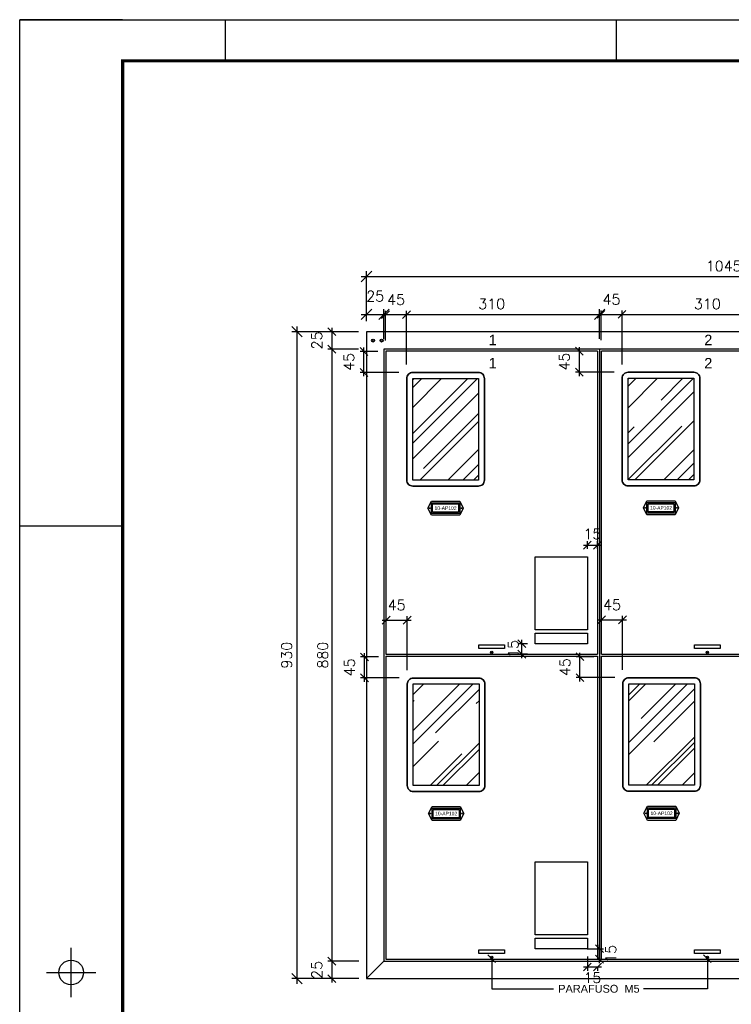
# Paper-space layout '004.DetalheDoQuadroDeMedição.R00' of a CAD drawing. Header units: millimetres. Extents: x -8768 to 2147, y 15 to 4218.
# Tile 2 of 8: x 1447 to 1620, y 196 to 435. Entities that reach past the tile are written whole.
import ezdxf
from ezdxf.enums import TextEntityAlignment as Align

# ---------------------------------------------------------------- set-up
doc = ezdxf.new("R2010")
doc.units = ezdxf.units.MM
doc.header["$LTSCALE"] = 0.5
for name, color, linetype in [('_EL-TEXTO', 1, 'Continuous'), ('_EL-TR-01', 1, 'Continuous'), ('_EL-TR-08', 8, 'Continuous'), ('BARRAMENTO', 8, 'Continuous'), ('COTAS', 6, 'Continuous'), ('EL_Pranchas', 7, 'Continuous'), ('EXISTENTE', 7, 'Continuous'), ('EXP_Pranchas', 7, 'Continuous')]:
    doc.layers.add(name, color=color, linetype=linetype)
doc.styles.add('Romans_TXT', font='romans.shx')
doc.styles.get("Standard").update_dxf_attribs({"font": 'arial.ttf'})
doc.styles.add('style1', font='GOTHIC.TTF')
doc.dimstyles.new('CLEMAR - 1-100', dxfattribs={"dimtxt": 15, "dimasz": 15, "dimexe": 7.5, "dimexo": 15, "dimgap": 7.5, "dimtad": 1, "dimdec": 0, "dimtxsty": 'Romans_TXT', "dimblk": 'OBLIQUE', "dimcen": 0, "dimdle": 7.5, "dimclrd": 8, "dimclre": 8, "dimclrt": 1, "dimadec": 0, "dimazin": 0, "dimtfac": 1, "dimtdec": 0, "dimtmove": 2, "dimatfit": 3, "dimldrblk": 'OBLIQUE', "dimfxl": 7.5, "dimarcsym": 0})
doc.dimstyles.new('CLEMAR - 1-75', dxfattribs={"dimtxt": 11.25, "dimasz": 11.25, "dimexe": 5.625, "dimexo": 11.25, "dimgap": 5.625, "dimtad": 1, "dimdec": 0, "dimdsep": 46, "dimtxsty": 'Romans_TXT', "dimblk1": 'OBLIQUE', "dimblk2": 'OBLIQUE', "dimsah": 1, "dimcen": 0.25, "dimdle": 5.625, "dimclrd": 8, "dimclre": 8, "dimclrt": 1, "dimadec": 0, "dimazin": 0, "dimtfac": 0.1, "dimtdec": 0, "dimtmove": 2, "dimatfit": 3, "dimldrblk": 'OBLIQUE', "dimfxl": 16, "dimtolj": 1, "dimtzin": 0, "dimarcsym": 0})

# ---------------------------------------------------------------- blocks, each defined once
blk = doc.blocks.new('*U881')
at = {"layer": 'EXP_Pranchas'}
for p, q in [((-675, 420), (-700, 420)), ((-650, 410), (-650, 420)), ((-555, 410), (-555, 420)), ((-700, 297), (-675, 297)), ((-687.5, 182.5), (-687.5, 194.5)), ((-693.5, 188.5), (-681.5, 188.5))]:
    blk.add_line(p, q, dxfattribs=at)
blk.add_lwpolyline([(0, 0), (-700, 0), (-700, 420), (0, 420)], close=True, dxfattribs=at)
at = {"layer": 'EXP_Pranchas', "const_width": 0.8}
blk.add_lwpolyline([(-675, 10), (-10, 10), (-10, 410), (-675, 410)], close=True, dxfattribs=at)
at = {"layer": 'EXP_Pranchas'}
blk.add_circle((-687.5, 188.5), 3, dxfattribs=at)
blk = doc.blocks.new('_Oblique')
at = {"color": 0, "linetype": 'ByBlock', "lineweight": -2}
blk.add_line((-0.5, -0.5), (0.5, 0.5), dxfattribs=at)
blk = doc.blocks.new('*D926')
at = {"layer": 'COTAS', "color": 8, "lineweight": -2, "transparency": 16777216}
for p, q in [((-35.5, 981.4), (1074.5, 981.4)), ((-28, 917), (-28, 988.9)), ((1067, 917), (1067, 988.9))]:
    blk.add_line(p, q, dxfattribs=at)
at = {"layer": 'Defpoints', "color": 0, "transparency": 16777216}
for p in [(1067, 981.4), (-28, 902), (1067, 902)]:
    blk.add_point(p, dxfattribs=at)
at = {"layer": 'COTAS', "color": 8, "lineweight": -2, "transparency": 16777216, "xscale": 15, "yscale": 15, "zscale": 15, "rotation": 180}
blk.add_blockref('_Oblique', (-28, 981.4), dxfattribs=at)
at = {"layer": 'COTAS', "color": 8, "lineweight": -2, "transparency": 16777216, "xscale": 15, "yscale": 15, "zscale": 15}
blk.add_blockref('_Oblique', (1067, 981.4), dxfattribs=at)
at = {"layer": 'COTAS', "color": 244, "transparency": 16777216, "insert": (519.5, 996.4), "char_height": 15, "attachment_point": 5, "style": 'Romans_TXT'}
blk.add_mtext('1045-1195', dxfattribs=at)
blk = doc.blocks.new('*D927')
at = {"layer": 'COTAS', "color": 8, "lineweight": -2, "transparency": 16777216}
for p, q in [((307, 892), (307, 934.5)), ((617, 892), (617, 934.5)), ((299.5, 927), (624.5, 927))]:
    blk.add_line(p, q, dxfattribs=at)
at = {"layer": 'Defpoints', "color": 0, "transparency": 16777216}
for p in [(617, 927), (307, 877), (617, 877)]:
    blk.add_point(p, dxfattribs=at)
at = {"layer": 'COTAS', "color": 8, "lineweight": -2, "transparency": 16777216, "xscale": 15, "yscale": 15, "zscale": 15, "rotation": 180}
blk.add_blockref('_Oblique', (307, 927), dxfattribs=at)
at = {"layer": 'COTAS', "color": 8, "lineweight": -2, "transparency": 16777216, "xscale": 15, "yscale": 15, "zscale": 15}
blk.add_blockref('_Oblique', (617, 927), dxfattribs=at)
at = {"layer": 'COTAS', "color": 244, "transparency": 16777216, "insert": (462, 942), "char_height": 15, "attachment_point": 5, "style": 'Romans_TXT'}
blk.add_mtext('310', dxfattribs=at)
blk = doc.blocks.new('*D930')
at = {"layer": 'COTAS', "color": 8, "lineweight": -2, "transparency": 16777216}
for p, q in [((-28, 917), (-28, 934.5)), ((-3, 892), (-3, 934.5)), ((-35.5, 927), (4.5, 927))]:
    blk.add_line(p, q, dxfattribs=at)
at = {"layer": 'Defpoints', "color": 0, "transparency": 16777216}
for p in [(-3, 927), (-28, 902), (-3, 877)]:
    blk.add_point(p, dxfattribs=at)
at = {"layer": 'COTAS', "color": 8, "lineweight": -2, "transparency": 16777216, "xscale": 15, "yscale": 15, "zscale": 15, "rotation": 180}
blk.add_blockref('_Oblique', (-28, 927), dxfattribs=at)
at = {"layer": 'COTAS', "color": 8, "lineweight": -2, "transparency": 16777216, "xscale": 15, "yscale": 15, "zscale": 15}
blk.add_blockref('_Oblique', (-3, 927), dxfattribs=at)
at = {"layer": 'COTAS', "color": 244, "transparency": 16777216, "insert": (-15.5, 953.2), "char_height": 15, "attachment_point": 5, "style": 'Romans_TXT'}
blk.add_mtext('25', dxfattribs=at)
blk = doc.blocks.new('*D931')
at = {"layer": 'COTAS', "color": 8, "lineweight": -2, "transparency": 16777216}
for p, q in [((-3, 892), (-3, 934.5)), ((307, 892), (307, 934.5)), ((-10.5, 927), (314.5, 927))]:
    blk.add_line(p, q, dxfattribs=at)
at = {"layer": 'Defpoints', "color": 0, "transparency": 16777216}
for p in [(307, 927), (-3, 877), (307, 877)]:
    blk.add_point(p, dxfattribs=at)
at = {"layer": 'COTAS', "color": 8, "lineweight": -2, "transparency": 16777216, "xscale": 15, "yscale": 15, "zscale": 15, "rotation": 180}
blk.add_blockref('_Oblique', (-3, 927), dxfattribs=at)
at = {"layer": 'COTAS', "color": 8, "lineweight": -2, "transparency": 16777216, "xscale": 15, "yscale": 15, "zscale": 15}
blk.add_blockref('_Oblique', (307, 927), dxfattribs=at)
at = {"layer": 'COTAS', "color": 244, "transparency": 16777216, "insert": (152, 942), "char_height": 15, "attachment_point": 5, "style": 'Romans_TXT'}
blk.add_mtext('310', dxfattribs=at)
blk = doc.blocks.new('*D932')
at = {"layer": 'COTAS', "color": 8, "lineweight": -2, "transparency": 16777216}
for p, q in [((-77.8, 907.6), (-77.8, 871.4)), ((-39.3, 902), (-83.4, 902)), ((-39.3, 877), (-83.4, 877))]:
    blk.add_line(p, q, dxfattribs=at)
at = {"layer": 'Defpoints', "color": 0, "transparency": 16777216}
for p in [(-28, 902), (-77.8, 877), (-28, 877)]:
    blk.add_point(p, dxfattribs=at)
at = {"layer": 'COTAS', "color": 8, "lineweight": -2, "transparency": 16777216, "xscale": 11.25, "yscale": 11.25, "zscale": 11.25}
for p, rotation in [((-77.8, 902), 90), ((-77.8, 877), 270)]:
    blk.add_blockref('_Oblique', p, dxfattribs=dict(at, rotation=rotation))
at = {"layer": 'COTAS', "color": 244, "transparency": 16777216, "insert": (-99.4, 889.5), "char_height": 15, "attachment_point": 5, "rotation": 90, "style": 'Romans_TXT'}
blk.add_mtext('\\A1;25', dxfattribs=at)
blk = doc.blocks.new('*D890')
at = {"layer": 'COTAS', "color": 8, "lineweight": -2, "transparency": 16777216}
for p, q in [((27673.5, 11611.2), (27629.3, 11611.2)), ((27634.9, 11616.8), (27634.9, 11580.6)), ((27673.5, 11586.2), (27629.3, 11586.2))]:
    blk.add_line(p, q, dxfattribs=at)
at = {"layer": 'Defpoints', "color": 0, "lineweight": 30, "transparency": 16777216}
for p in [(27684.7, 11611.2), (27634.9, 11586.2), (27684.7, 11586.2)]:
    blk.add_point(p, dxfattribs=at)
at = {"layer": 'COTAS', "color": 8, "lineweight": -2, "transparency": 16777216, "xscale": 11.25, "yscale": 11.25, "zscale": 11.25}
for p, rotation in [((27634.9, 11611.2), 90), ((27634.9, 11586.2), 270)]:
    blk.add_blockref('_Oblique', p, dxfattribs=dict(at, rotation=rotation))
at = {"layer": 'COTAS', "color": 244, "transparency": 16777216, "insert": (27613.3, 11598.7), "char_height": 15, "attachment_point": 5, "rotation": 90, "style": 'Romans_TXT'}
blk.add_mtext('\\A1;25', dxfattribs=at)
blk = doc.blocks.new('*D891')
at = {"layer": 'COTAS', "color": 8, "lineweight": -2, "transparency": 16777216}
for p, q in [((27669.7, 12516.2), (27577.4, 12516.2)), ((27584.9, 11578.7), (27584.9, 12523.7)), ((27669.7, 11586.2), (27577.4, 11586.2))]:
    blk.add_line(p, q, dxfattribs=at)
at = {"layer": 'Defpoints', "color": 0, "lineweight": 30, "transparency": 16777216}
for p in [(27584.9, 12516.2), (27684.7, 12516.2), (27684.7, 11586.2)]:
    blk.add_point(p, dxfattribs=at)
at = {"layer": 'COTAS', "color": 8, "lineweight": -2, "transparency": 16777216, "xscale": 15, "yscale": 15, "zscale": 15}
for p, rotation in [((27584.9, 12516.2), 90), ((27584.9, 11586.2), 270)]:
    blk.add_blockref('_Oblique', p, dxfattribs=dict(at, rotation=rotation))
at = {"layer": 'COTAS', "color": 244, "transparency": 16777216, "insert": (27569.9, 12051.2), "char_height": 15, "attachment_point": 5, "rotation": 90, "style": 'Romans_TXT'}
blk.add_mtext('930', dxfattribs=at)
blk = doc.blocks.new('*D924')
at = {"layer": 'COTAS', "color": 8, "lineweight": -2, "transparency": 16777216}
for p, q in [((-77.8, 882.6), (-77.8, -8.6)), ((-39.3, 877), (-83.4, 877)), ((-39.3, -3), (-83.4, -3))]:
    blk.add_line(p, q, dxfattribs=at)
at = {"layer": 'Defpoints', "color": 0, "transparency": 16777216}
for p in [(-28, 877), (-77.8, -3), (-28, -3)]:
    blk.add_point(p, dxfattribs=at)
at = {"layer": 'COTAS', "color": 8, "lineweight": -2, "transparency": 16777216, "xscale": 11.25, "yscale": 11.25, "zscale": 11.25}
for p, rotation in [((-77.8, 877), 90), ((-77.8, -3), 270)]:
    blk.add_blockref('_Oblique', p, dxfattribs=dict(at, rotation=rotation))
at = {"layer": 'COTAS', "color": 244, "transparency": 16777216, "insert": (-90.9, 437), "char_height": 15, "attachment_point": 5, "rotation": 90, "style": 'Romans_TXT'}
blk.add_mtext('\\A1;880', dxfattribs=at)
blk = doc.blocks.new('*D916')
at = {"layer": 'COTAS', "color": 8, "lineweight": -2, "transparency": 16777216}
for p, q in [((283.9, 595.1), (309.6, 595.1)), ((289.5, 589.7), (289.5, 600.8)), ((304, 589.7), (304, 600.8))]:
    blk.add_line(p, q, dxfattribs=at)
at = {"layer": 'Defpoints', "color": 0, "transparency": 16777216}
for p in [(304, 595.1), (289.5, 578.5), (304, 578.5)]:
    blk.add_point(p, dxfattribs=at)
at = {"layer": 'COTAS', "color": 8, "lineweight": -2, "transparency": 16777216, "xscale": 11.25, "yscale": 11.25, "zscale": 11.25, "rotation": 180}
blk.add_blockref('_Oblique', (289.5, 595.1), dxfattribs=at)
at = {"layer": 'COTAS', "color": 8, "lineweight": -2, "transparency": 16777216, "xscale": 11.25, "yscale": 11.25, "zscale": 11.25}
blk.add_blockref('_Oblique', (304, 595.1), dxfattribs=at)
at = {"layer": 'COTAS', "color": 244, "transparency": 16777216, "insert": (296.7, 611.3), "char_height": 15, "attachment_point": 5, "style": 'Romans_TXT'}
blk.add_mtext('\\A1;15', dxfattribs=at)
blk = doc.blocks.new('*D917')
at = {"layer": 'COTAS', "color": 8, "lineweight": -2, "transparency": 16777216}
for p, q in [((203.2, 453.5), (189.5, 453.5)), ((195.2, 432.9), (195.2, 459.1)), ((203.2, 438.5), (189.5, 438.5))]:
    blk.add_line(p, q, dxfattribs=at)
at = {"layer": 'Defpoints', "color": 0, "transparency": 16777216}
for p in [(195.2, 453.5), (214.5, 453.5), (214.5, 438.5)]:
    blk.add_point(p, dxfattribs=at)
at = {"layer": 'COTAS', "color": 8, "lineweight": -2, "transparency": 16777216, "xscale": 11.25, "yscale": 11.25, "zscale": 11.25}
for p, rotation in [((195.2, 453.5), 90), ((195.2, 438.5), 270)]:
    blk.add_blockref('_Oblique', p, dxfattribs=dict(at, rotation=rotation))
at = {"layer": 'COTAS', "color": 244, "transparency": 16777216, "insert": (182.9, 446), "char_height": 15, "attachment_point": 5, "rotation": 90, "style": 'Romans_TXT'}
blk.add_mtext('\\A1;15', dxfattribs=at)
blk = doc.blocks.new('*D922')
at = {"layer": 'COTAS', "color": 8, "lineweight": -2, "transparency": 16777216}
for p, q in [((289.5, 3.9), (289.5, -16.9)), ((283.9, -11.3), (309.6, -11.3)), ((304, -11.3), (304, -16.9))]:
    blk.add_line(p, q, dxfattribs=at)
at = {"layer": 'Defpoints', "color": 0, "transparency": 16777216}
for p in [(289.5, 15.2), (304, 0), (304, -11.3)]:
    blk.add_point(p, dxfattribs=at)
at = {"layer": 'COTAS', "color": 8, "lineweight": -2, "transparency": 16777216, "xscale": 11.25, "yscale": 11.25, "zscale": 11.25, "rotation": 180}
blk.add_blockref('_Oblique', (289.5, -11.3), dxfattribs=at)
at = {"layer": 'COTAS', "color": 8, "lineweight": -2, "transparency": 16777216, "xscale": 11.25, "yscale": 11.25, "zscale": 11.25}
blk.add_blockref('_Oblique', (304, -11.3), dxfattribs=at)
at = {"layer": 'COTAS', "color": 244, "transparency": 16777216, "insert": (296.7, -26.8), "char_height": 15, "attachment_point": 5, "style": 'Romans_TXT'}
blk.add_mtext('\\A1;15', dxfattribs=at)
blk = doc.blocks.new('*D923')
at = {"layer": 'COTAS', "color": 8, "lineweight": -2, "transparency": 16777216}
for p, q in [((289.3, 15), (312.6, 15)), ((307, -5.6), (307, 20.6)), ((286.2, 0), (312.6, 0))]:
    blk.add_line(p, q, dxfattribs=at)
at = {"layer": 'Defpoints', "color": 0, "transparency": 16777216}
for p in [(278, 15), (307, 15), (275, 0)]:
    blk.add_point(p, dxfattribs=at)
at = {"layer": 'COTAS', "color": 8, "lineweight": -2, "transparency": 16777216, "xscale": 11.25, "yscale": 11.25, "zscale": 11.25}
for p, rotation in [((307, 15), 90), ((307, 0), 270)]:
    blk.add_blockref('_Oblique', p, dxfattribs=dict(at, rotation=rotation))
at = {"layer": 'COTAS', "color": 244, "transparency": 16777216, "insert": (323.2, 7.5), "char_height": 15, "attachment_point": 5, "rotation": 90, "style": 'Romans_TXT'}
blk.add_mtext('\\A1;15', dxfattribs=at)
blk = doc.blocks.new('A$C18F861C5')
at = {"layer": '_EL-TR-08'}
h = blk.add_hatch(dxfattribs=at)
h.set_pattern_fill('AR-RROOF', color=256, scale=0.625, angle=45, style=0)
h.set_pattern_definition([(45, (-14689.97, 1394.198), (13.470384, 35.921024), [238.125, -31.75, 79.375, -15.875]), (45, (-14680.653, 1414.74), (-26.154996, 3.704356), [47.625, -5.23875, 95.25, -11.90625]), (45, (-14693.898, 1409.352), (50.8507, 65.892629), [127, -22.225, 63.5, -15.875])])
h.paths.add_polyline_path([(2.5, 57.15), (30, 57.15), (30, 14.65), (2.5, 14.65)])
at = {"layer": '_EL-TR-01', "color": 244}
blk.add_lwpolyline([(2.5, 12.15, -0.414214), (0, 14.65), (0, 57.15, -0.414214), (2.5, 59.65), (30, 59.65, -0.414214), (32.5, 57.15), (32.5, 14.65, -0.414214), (30, 12.15)], format="xyb", close=True, dxfattribs=at)
at = {"layer": '_EL-TR-01'}
blk.add_lwpolyline([(10.35, 0), (8.87, 2.95), (10.35, 5.9), (22.15, 5.9), (23.63, 2.95), (22.15, 0)], close=True, dxfattribs=at)
at = {"layer": '_EL-TR-01', "color": 244}
blk.add_lwpolyline([(10.35, 5.9), (22.15, 5.9), (23.63, 2.95), (22.15, 0), (10.35, 0), (8.87, 2.95)], close=True, dxfattribs=at)
for centre in [(9.62, 2.95), (22.88, 2.95)]:
    blk.add_circle(centre, 0.172, dxfattribs=at)
at = {"layer": '_EL-TR-08'}
blk.add_lwpolyline([(30, 59.65), (2.5, 59.65, 0.414214), (0, 57.15), (0, 14.65, 0.414214), (2.5, 12.15), (30, 12.15, 0.414214), (32.5, 14.65), (32.5, 57.15, 0.414214)], format="xyb", close=True, dxfattribs=at)
for points in [[(30, 57.15), (30, 14.65), (2.5, 14.65), (2.5, 57.15)], [(2.5, 14.65), (2.5, 57.15), (30, 57.15), (30, 14.65)], [(10.35, 0.74), (10.35, 5.17), (22.15, 5.17), (22.15, 0.74)], [(10.35, 5.17), (22.15, 5.17), (22.15, 0.74), (10.35, 0.74)], [(10.84, 1.23), (10.84, 4.67), (21.66, 4.67), (21.66, 1.23)], [(10.84, 4.67), (21.66, 4.67), (21.66, 1.23), (10.84, 1.23)]]:
    blk.add_lwpolyline(points, close=True, dxfattribs=at)
at = {"layer": '_EL-TEXTO', "color": 244, "style": 'style1'}
blk.add_text('10-AP102', height=1.5, dxfattribs=at).set_placement((16.25, 2.95), align=Align.MIDDLE_CENTER)
blk = doc.blocks.new('*D904')
at = {"layer": 'COTAS', "color": 8, "lineweight": -2, "transparency": 16777216}
for p, q in [((-6.2, 926.6), (35.1, 926.6)), ((-0.6, 889.5), (-0.6, 932.3)), ((29.5, 854.8), (29.5, 932.3))]:
    blk.add_line(p, q, dxfattribs=at)
at = {"layer": 'Defpoints', "color": 0, "transparency": 16777216}
for p in [(29.5, 926.6), (-0.6, 878.2), (29.5, 843.5)]:
    blk.add_point(p, dxfattribs=at)
at = {"layer": 'COTAS', "color": 8, "lineweight": -2, "transparency": 16777216, "xscale": 11.25, "yscale": 11.25, "zscale": 11.25, "rotation": 180}
blk.add_blockref('_Oblique', (-0.6, 926.6), dxfattribs=at)
at = {"layer": 'COTAS', "color": 8, "lineweight": -2, "transparency": 16777216, "xscale": 11.25, "yscale": 11.25, "zscale": 11.25}
blk.add_blockref('_Oblique', (29.5, 926.6), dxfattribs=at)
at = {"layer": 'COTAS', "color": 244, "transparency": 16777216, "insert": (14.5, 948.2), "char_height": 15, "attachment_point": 5, "style": 'Romans_TXT'}
blk.add_mtext('\\A1;45', dxfattribs=at)
blk = doc.blocks.new('*D905')
at = {"layer": 'COTAS', "color": 8, "lineweight": -2, "transparency": 16777216}
for p, q in [((-31.7, 837.9), (-31.7, 879.2)), ((-11.8, 873.6), (-37.3, 873.6)), ((18.3, 843.5), (-37.3, 843.5))]:
    blk.add_line(p, q, dxfattribs=at)
at = {"layer": 'Defpoints', "color": 0, "transparency": 16777216}
for p in [(-31.7, 873.6), (-0.6, 873.6), (29.5, 843.5)]:
    blk.add_point(p, dxfattribs=at)
at = {"layer": 'COTAS', "color": 8, "lineweight": -2, "transparency": 16777216, "xscale": 11.25, "yscale": 11.25, "zscale": 11.25}
for p, rotation in [((-31.7, 873.6), 90), ((-31.7, 843.5), 270)]:
    blk.add_blockref('_Oblique', p, dxfattribs=dict(at, rotation=rotation))
at = {"layer": 'COTAS', "color": 244, "transparency": 16777216, "insert": (-53.3, 858.6), "char_height": 15, "attachment_point": 5, "rotation": 90, "style": 'Romans_TXT'}
blk.add_mtext('\\A1;45', dxfattribs=at)
blk = doc.blocks.new('*D906')
at = {"layer": 'COTAS', "color": 8, "lineweight": -2, "transparency": 16777216}
for p, q in [((-5.4, 487.4), (36, 487.4)), ((0.2, 450.3), (0.2, 493.1)), ((30.4, 415.6), (30.4, 493.1))]:
    blk.add_line(p, q, dxfattribs=at)
at = {"layer": 'Defpoints', "color": 0, "transparency": 16777216}
for p in [(30.4, 487.4), (0.2, 439), (30.4, 404.3)]:
    blk.add_point(p, dxfattribs=at)
at = {"layer": 'COTAS', "color": 8, "lineweight": -2, "transparency": 16777216, "xscale": 11.25, "yscale": 11.25, "zscale": 11.25, "rotation": 180}
blk.add_blockref('_Oblique', (0.2, 487.4), dxfattribs=at)
at = {"layer": 'COTAS', "color": 8, "lineweight": -2, "transparency": 16777216, "xscale": 11.25, "yscale": 11.25, "zscale": 11.25}
blk.add_blockref('_Oblique', (30.4, 487.4), dxfattribs=at)
at = {"layer": 'COTAS', "color": 244, "transparency": 16777216, "insert": (15.3, 509), "char_height": 15, "attachment_point": 5, "style": 'Romans_TXT'}
blk.add_mtext('\\A1;45', dxfattribs=at)
blk = doc.blocks.new('*D907')
at = {"layer": 'COTAS', "color": 8, "lineweight": -2, "transparency": 16777216}
for p, q in [((-30.9, 398.7), (-30.9, 440)), ((-11, 434.4), (-36.5, 434.4)), ((19.1, 404.3), (-36.5, 404.3))]:
    blk.add_line(p, q, dxfattribs=at)
at = {"layer": 'Defpoints', "color": 0, "transparency": 16777216}
for p in [(-30.9, 434.4), (0.2, 434.4), (30.4, 404.3)]:
    blk.add_point(p, dxfattribs=at)
at = {"layer": 'COTAS', "color": 8, "lineweight": -2, "transparency": 16777216, "xscale": 11.25, "yscale": 11.25, "zscale": 11.25}
for p, rotation in [((-30.9, 434.4), 90), ((-30.9, 404.3), 270)]:
    blk.add_blockref('_Oblique', p, dxfattribs=dict(at, rotation=rotation))
at = {"layer": 'COTAS', "color": 244, "transparency": 16777216, "insert": (-52.5, 419.4), "char_height": 15, "attachment_point": 5, "rotation": 90, "style": 'Romans_TXT'}
blk.add_mtext('\\A1;45', dxfattribs=at)
blk = doc.blocks.new('*D908')
at = {"layer": 'COTAS', "color": 8, "lineweight": -2, "transparency": 16777216}
for p, q in [((303.5, 927), (344.9, 927)), ((309.1, 889.9), (309.1, 932.6)), ((339.3, 855.1), (339.3, 932.6))]:
    blk.add_line(p, q, dxfattribs=at)
at = {"layer": 'Defpoints', "color": 0, "transparency": 16777216}
for p in [(339.3, 927), (309.1, 878.6), (339.3, 843.9)]:
    blk.add_point(p, dxfattribs=at)
at = {"layer": 'COTAS', "color": 8, "lineweight": -2, "transparency": 16777216, "xscale": 11.25, "yscale": 11.25, "zscale": 11.25, "rotation": 180}
blk.add_blockref('_Oblique', (309.1, 927), dxfattribs=at)
at = {"layer": 'COTAS', "color": 8, "lineweight": -2, "transparency": 16777216, "xscale": 11.25, "yscale": 11.25, "zscale": 11.25}
blk.add_blockref('_Oblique', (339.3, 927), dxfattribs=at)
at = {"layer": 'COTAS', "color": 244, "transparency": 16777216, "insert": (324.2, 948.6), "char_height": 15, "attachment_point": 5, "style": 'Romans_TXT'}
blk.add_mtext('\\A1;45', dxfattribs=at)
blk = doc.blocks.new('*D909')
at = {"layer": 'COTAS', "color": 8, "lineweight": -2, "transparency": 16777216}
for p, q in [((278, 838.3), (278, 879.6)), ((297.9, 874), (272.4, 874)), ((328, 843.9), (272.4, 843.9))]:
    blk.add_line(p, q, dxfattribs=at)
at = {"layer": 'Defpoints', "color": 0, "transparency": 16777216}
for p in [(278, 874), (309.1, 874), (339.3, 843.9)]:
    blk.add_point(p, dxfattribs=at)
at = {"layer": 'COTAS', "color": 8, "lineweight": -2, "transparency": 16777216, "xscale": 11.25, "yscale": 11.25, "zscale": 11.25}
for p, rotation in [((278, 874), 90), ((278, 843.9), 270)]:
    blk.add_blockref('_Oblique', p, dxfattribs=dict(at, rotation=rotation))
at = {"layer": 'COTAS', "color": 244, "transparency": 16777216, "insert": (256.4, 858.9), "char_height": 15, "attachment_point": 5, "rotation": 90, "style": 'Romans_TXT'}
blk.add_mtext('\\A1;45', dxfattribs=at)
blk = doc.blocks.new('*D910')
at = {"layer": 'COTAS', "color": 8, "lineweight": -2, "transparency": 16777216}
for p, q in [((304.3, 487.8), (345.7, 487.8)), ((310, 450.7), (310, 493.4)), ((340.1, 415.9), (340.1, 493.4))]:
    blk.add_line(p, q, dxfattribs=at)
at = {"layer": 'Defpoints', "color": 0, "transparency": 16777216}
for p in [(340.1, 487.8), (310, 439.4), (340.1, 404.7)]:
    blk.add_point(p, dxfattribs=at)
at = {"layer": 'COTAS', "color": 8, "lineweight": -2, "transparency": 16777216, "xscale": 11.25, "yscale": 11.25, "zscale": 11.25, "rotation": 180}
blk.add_blockref('_Oblique', (310, 487.8), dxfattribs=at)
at = {"layer": 'COTAS', "color": 8, "lineweight": -2, "transparency": 16777216, "xscale": 11.25, "yscale": 11.25, "zscale": 11.25}
blk.add_blockref('_Oblique', (340.1, 487.8), dxfattribs=at)
at = {"layer": 'COTAS', "color": 244, "transparency": 16777216, "insert": (325, 509.4), "char_height": 15, "attachment_point": 5, "style": 'Romans_TXT'}
blk.add_mtext('\\A1;45', dxfattribs=at)
blk = doc.blocks.new('*D911')
at = {"layer": 'COTAS', "color": 8, "lineweight": -2, "transparency": 16777216}
for p, q in [((278.8, 399.1), (278.8, 440.4)), ((298.7, 434.8), (273.2, 434.8)), ((328.8, 404.7), (273.2, 404.7))]:
    blk.add_line(p, q, dxfattribs=at)
at = {"layer": 'Defpoints', "color": 0, "transparency": 16777216}
for p in [(278.8, 434.8), (310, 434.8), (340.1, 404.7)]:
    blk.add_point(p, dxfattribs=at)
at = {"layer": 'COTAS', "color": 8, "lineweight": -2, "transparency": 16777216, "xscale": 11.25, "yscale": 11.25, "zscale": 11.25}
for p, rotation in [((278.8, 434.8), 90), ((278.8, 404.7), 270)]:
    blk.add_blockref('_Oblique', p, dxfattribs=dict(at, rotation=rotation))
at = {"layer": 'COTAS', "color": 244, "transparency": 16777216, "insert": (257.3, 419.7), "char_height": 15, "attachment_point": 5, "rotation": 90, "style": 'Romans_TXT'}
blk.add_mtext('\\A1;45', dxfattribs=at)
blk = doc.blocks.new('A$Cf23f456c')
for p, q in [((0, 874), (0, 438.5)), ((214.5, 473.5), (214.5, 578.5)), ((214.5, 578.5), (289.5, 578.5)), ((289.5, 578.5), (289.5, 473.5)), ((289.5, 473.5), (214.5, 473.5)), ((214.5, 453.5), (214.5, 468.5)), ((214.5, 468.5), (289.5, 468.5)), ((289.5, 468.5), (289.5, 453.5)), ((289.5, 453.5), (214.5, 453.5)), ((0, 438.5), (304, 438.5)), ((0, 435.5), (304, 435.5)), ((310, 438.5), (614, 438.5)), ((310, 435.5), (614, 435.5)), ((214.5, 35), (214.5, 140)), ((214.5, 140), (289.5, 140)), ((289.5, 140), (289.5, 35)), ((289.5, 35), (214.5, 35)), ((214.5, 15), (214.5, 30)), ((214.5, 30), (289.5, 30)), ((289.5, 30), (289.5, 15)), ((289.5, 15), (214.5, 15))]:
    blk.add_line(p, q)
at = {"layer": 'EXISTENTE'}
for p, q in [((1067, 902), (-28, 902)), ((-28, 902), (-28, -28)), ((1042, 877), (-3, 877)), ((-3, 877), (-3, -3)), ((0, 874), (0, 438.5)), ((304, 874), (0, 874)), ((304, 874), (304, 438.5)), ((307, 877), (307, -3)), ((614, 874), (310, 874)), ((310, 438.5), (310, 874)), ((150.3, 440.9), (153.7, 440.9)), ((460.3, 440.9), (463.7, 440.9)), ((0, 435.5), (0, 0)), ((304, 435.5), (304, 0)), ((310, 0), (310, 435.5)), ((150.3, 2.4), (153.7, 2.4)), ((460.3, 2.4), (463.7, 2.4)), ((-3, -3), (-28, -28)), ((-3, -3), (1042, -3)), ((0, 0), (304, 0)), ((310, 0), (614, 0)), ((-28, -28), (1067, -28))]:
    blk.add_line(p, q, dxfattribs=at)
at = {"layer": 'EXISTENTE', "color": 0}
for p, q in [((133.7, 451.7), (170.3, 451.7)), ((133.7, 446.4), (133.7, 451.7)), ((170.3, 446.4), (133.7, 446.4)), ((170.3, 451.7), (170.3, 446.4)), ((443.7, 451.7), (480.3, 451.7)), ((443.7, 446.4), (443.7, 451.7)), ((480.3, 446.4), (443.7, 446.4)), ((480.3, 451.7), (480.3, 446.4)), ((133.7, 13.2), (170.3, 13.2)), ((133.7, 7.9), (133.7, 13.2)), ((170.3, 7.9), (133.7, 7.9)), ((170.3, 13.2), (170.3, 7.9)), ((443.7, 13.2), (480.3, 13.2)), ((443.7, 7.9), (443.7, 13.2)), ((480.3, 7.9), (443.7, 7.9)), ((480.3, 13.2), (480.3, 7.9))]:
    blk.add_line(p, q, dxfattribs=at)
at = {"layer": 'EXISTENTE'}
for centre, radius in [((-18.5, 889.4), 2.15), ((-18.5, 889.4), 1.6), ((-6.3, 889.4), 2.15), ((-6.3, 889.4), 1.6)]:
    blk.add_circle(centre, radius, dxfattribs=at)
at = {"layer": 'EXISTENTE', "color": 0}
for centre in [(152, 440.9), (462, 440.9), (152, 2.4), (462, 2.4)]:
    blk.add_circle(centre, 1.7, dxfattribs=at)
at = {"layer": 'EXISTENTE', "xscale": 3.4375, "yscale": 3.4375, "zscale": 3.4375}
for p in [(29.8, 638.3), (339.5, 638.7), (30.6, 199.1), (340.3, 199.5)]:
    blk.add_blockref('A$C18F861C5', p, dxfattribs=at)
at = {"layer": 'BARRAMENTO', "color": 244, "true_color": 0x991b1e, "attachment_point": 7}
for s, insert, char_height in [('1', (147.5, 882.6), 15), ('2', (457.5, 882.6), 15), ('1', (147.5, 849.3), 15), ('2', (457.5, 849.3), 15), ('PARAFUSO  M5', (247.6, -48.4), 11.25)]:
    blk.add_mtext(s, dxfattribs=dict(at, insert=insert, char_height=char_height))
at = {"layer": 'COTAS'}
for base, p1, p2, text, dimstyle, picture, middle in [((1067, 981.4), (-28, 902), (1067, 902), '1045-1195', 'CLEMAR - 1-100', '*D926', (519.5, 996.4)), ((29.5, 926.6), (-0.6, 878.2), (29.5, 843.5), '45', 'CLEMAR - 1-75', '*D904', (14.5, 948.2)), ((339.3, 927), (309.1, 878.6), (339.3, 843.9), '45', 'CLEMAR - 1-75', '*D908', (324.2, 948.6)), ((30.4, 487.4), (0.2, 439), (30.4, 404.3), '45', 'CLEMAR - 1-75', '*D906', (15.3, 509)), ((340.1, 487.8), (310, 439.4), (340.1, 404.7), '45', 'CLEMAR - 1-75', '*D910', (325, 509.4))]:
    dim = blk.add_linear_dim(base=base, p1=p1, p2=p2, text=text, dimstyle=dimstyle, override={"dimtxt": 15, "dimclrt": 244}, dxfattribs=at)
    dim.commit()
    dim.dimension.update_dxf_attribs({"geometry": picture, "text_midpoint": middle})
for base, p1, p2, picture, middle in [((-3, 927), (-28, 902), (-3, 877), '*D930', (-15.5, 953.2)), ((307, 927), (-3, 877), (307, 877), '*D931', (152, 942)), ((617, 927), (307, 877), (617, 877), '*D927', (462, 942))]:
    dim = blk.add_linear_dim(base=base, p1=p1, p2=p2, dimstyle='CLEMAR - 1-100', override={"dimtxt": 15, "dimclrt": 244}, dxfattribs=at)
    dim.commit()
    dim.dimension.update_dxf_attribs({"geometry": picture, "text_midpoint": middle})
for base, p1, p2, dimstyle, picture, middle in [((-127.8, 902), (-28, -28), (-28, 902), 'CLEMAR - 1-100', '*D891', (-142.8, 437)), ((-77.8, -28), (-28, -3), (-28, -28), 'CLEMAR - 1-75', '*D890', (-99.4, -15.5))]:
    dim = blk.add_linear_dim(base=base, p1=p1, p2=p2, angle=90, dimstyle=dimstyle, override={"dimtxt": 15, "dimclrt": 244}, dxfattribs=at)
    dim.commit()
    dim.dimension.update_dxf_attribs({"geometry": picture, "text_midpoint": middle, "insert": (-27712.7, -11614.2)})
for base, p1, p2, picture, middle in [((-77.8, 877), (-28, 902), (-28, 877), '*D932', (-99.4, 889.5)), ((-77.8, -3), (-28, 877), (-28, -3), '*D924', (-90.9, 437))]:
    dim = blk.add_linear_dim(base=base, p1=p1, p2=p2, angle=90, dimstyle='CLEMAR - 1-75', override={"dimtxt": 15, "dimclrt": 244}, dxfattribs=at)
    dim.commit()
    dim.dimension.update_dxf_attribs({"geometry": picture, "text_midpoint": middle})
for base, p1, p2, picture, middle in [((-31.7, 873.6), (29.5, 843.5), (-0.6, 873.6), '*D905', (-53.3, 858.6)), ((278, 874), (339.3, 843.9), (309.1, 874), '*D909', (256.4, 858.9)), ((-30.9, 434.4), (30.4, 404.3), (0.2, 434.4), '*D907', (-52.5, 419.4)), ((278.8, 434.8), (340.1, 404.7), (310, 434.8), '*D911', (257.3, 419.7))]:
    dim = blk.add_linear_dim(base=base, p1=p1, p2=p2, angle=90, text='45', dimstyle='CLEMAR - 1-75', override={"dimtxt": 15, "dimclrt": 244}, dxfattribs=at)
    dim.commit()
    dim.dimension.update_dxf_attribs({"geometry": picture, "text_midpoint": middle})
for base, p1, p2, picture, middle in [((304, 595.1417017), (289.5, 578.5), (304, 578.5), '*D916', (296.75, 611.346445)), ((304, -11.25), (289.5, 15.1724455), (304, 0), '*D922', (296.75, -26.7588838))]:
    dim = blk.add_linear_dim(base=base, p1=p1, p2=p2, dimstyle='CLEMAR - 1-75', override={"dimtxt": 15, "dimclrt": 244}, dxfattribs=at)
    dim.commit()
    dim.dimension.update_dxf_attribs({"geometry": picture, "text_midpoint": middle, "dimtype": 160})
for base, p1, p2, picture, middle in [((195.2, 453.5), (214.5, 438.5), (214.5, 453.5), '*D917', (182.9, 446)), ((307, 15), (275, 0), (278, 15), '*D923', (323.2, 7.5))]:
    dim = blk.add_linear_dim(base=base, p1=p1, p2=p2, angle=90, dimstyle='CLEMAR - 1-75', override={"dimtxt": 15, "dimclrt": 244}, dxfattribs=at)
    dim.commit()
    dim.dimension.update_dxf_attribs({"geometry": picture, "text_midpoint": middle, "dimtype": 160})
at = {"layer": 'BARRAMENTO'}
for points in [[(152, 0.6), (152, -42.7), (240.7, -42.7)], [(462, 0.6), (462, -42.7), (370.4, -42.7)]]:
    blk.add_leader(points, dimstyle='CLEMAR - 1-75', dxfattribs=at)

psp = doc.layouts.new('004.DetalheDoQuadroDeMedição.R00')

# ---------------------------------------------------------------- block references
at = {"xscale": 0.169, "yscale": 0.169, "zscale": 0.169}
psp.add_blockref('A$Cf23f456c', (1535.81, 207.2), dxfattribs=at)
at = {"layer": 'EL_Pranchas'}
psp.add_blockref('*U881', (2146.82, 15.46), dxfattribs=at)

doc.saveas('drawing.dxf')
